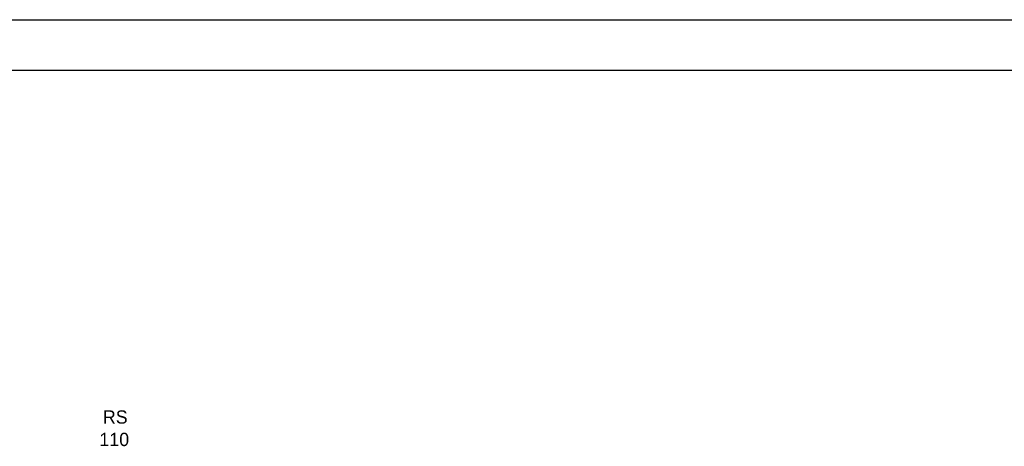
# Model space of a CAD drawing. Extents: x -220425 to -32551, y -64521 to 77206.
# Tile 52 of 59: x -179637 to -167787, y 45970 to 51109. Entities that reach past the tile are written whole.
import ezdxf

# ---------------------------------------------------------------- set-up
doc = ezdxf.new("R2010")
doc.units = 0
doc.header["$MEASUREMENT"] = 0
doc.layers.add('#ks', color=34, linetype='Continuous', lineweight=30)
doc.layers.add('Arch rynny_Nr_Pióra__21', color=7, linetype='Continuous', lineweight=9)
doc.layers.add('Drzwi ArchiCAD', color=7, linetype='Continuous')
doc.styles.add('GENERATED_STYLE_6', font='txt')

# ---------------------------------------------------------------- blocks, each defined once
blk = doc.blocks.new('A$C382C6C0C')
at = {"layer": '#ks', "color": 7, "lineweight": -3}
for p, q in [((-248.5, 61), (3951.5, 61)), ((0, 0), (3890.5, 0))]:
    blk.add_line(p, q, dxfattribs=at)
blk = doc.blocks.new('A$C68B81502')
at = {"layer": 'Arch rynny_Nr_Pióra__21', "color": 252, "linetype": 'Continuous', "style": 'GENERATED_STYLE_6'}
for s, p in [('RS', (18617, 16258)), ('110', (18575, 15988))]:
    blk.add_text(s, height=160, dxfattribs=at).set_placement(p)

msp = doc.modelspace()

# ---------------------------------------------------------------- block references
at = {"layer": '#ks', "color": 1, "lineweight": 35, "xscale": 10, "yscale": 10, "zscale": 10}
msp.add_blockref('A$C382C6C0C', (-200875.213, 50498.884), dxfattribs=at)
at = {"layer": 'Drzwi ArchiCAD'}
msp.add_blockref('A$C68B81502', (-197252.38, 29984.852), dxfattribs=at)

doc.saveas('drawing.dxf')
